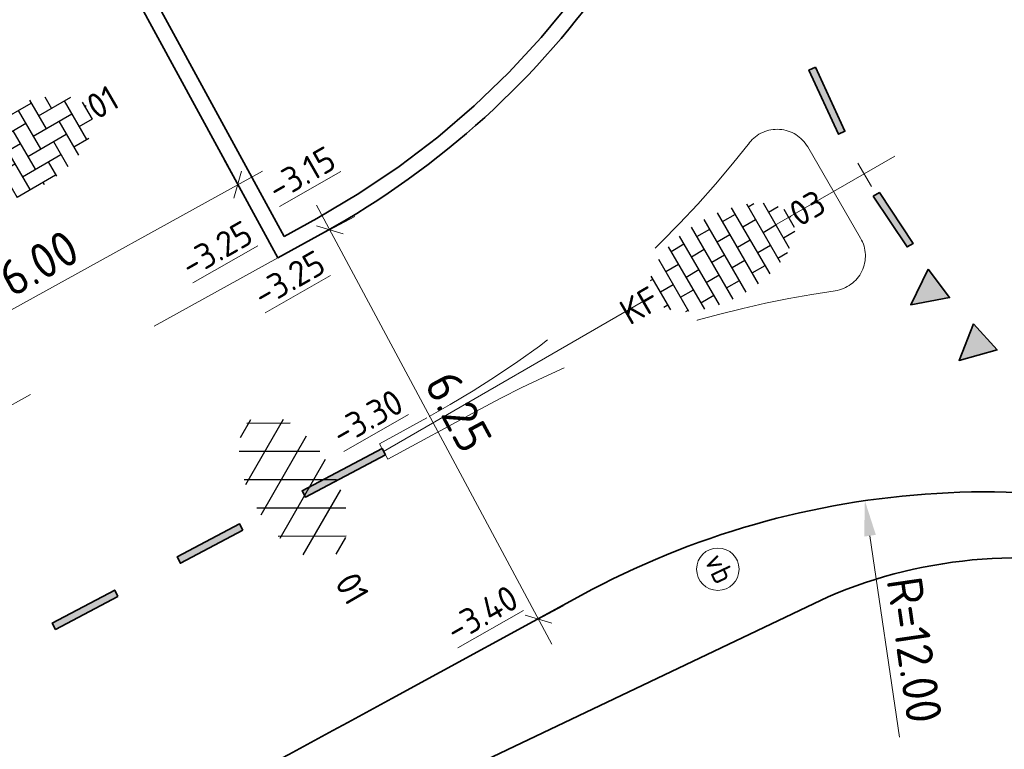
# Model space of a CAD drawing. Header units: metres. Extents: x 111691 to 117439, y 474133 to 478789.
# Tile 13 of 127: x 114599 to 114613, y 476071 to 476082. Entities that reach past the tile are written whole.
import ezdxf
from ezdxf.enums import TextEntityAlignment as Align

# ---------------------------------------------------------------- set-up
doc = ezdxf.new("R2010")
doc.units = ezdxf.units.M
for name, pattern in [('AM-AS', [16, 10, -2, 2, -2]), ('VH-RWSBAND', [24, 10, -2, 2, -2, 2, -2, 2, -2]), ('XX-HIDDEN', [4, 2, -2])]:
    doc.linetypes.add(name, pattern=pattern)
doc.layers.get('Defpoints').update_dxf_attribs({"lineweight": 25})
for name, color, linetype, lineweight in [('N-WE-AM-AS-G', 10, 'AM-AS', 18), ('N-WE-GR-GRAS_BERM-G', 80, 'Continuous', 35), ('N-WE-IE-MEUBILAIR_WEGMEUBILAIR_PAAL-S', 7, 'Continuous', 25), ('N-WE-VH-HOOGTELABEL-T18', 2, 'Continuous', 18), ('N-WE-VH-KANTOPSLUITING_TROTTOIRBAND_RWS_110 220-G', 210, 'VH-RWSBAND', 35), ('N-WE-VH-KANTOPSLUITING_VOORKANTBAND-G', 7, 'Continuous', 35), ('N-WE-VH-KANTVERHARDING-G', 1, 'Continuous', 35), ('N-WE-VH-MAATVOERING-M', 7, 'Continuous', 18), ('N-WE-VH-MATERIAALGRENS-G', 7, 'XX-HIDDEN', 18), ('N-WE-VH-VERHARDING_ASFALT-S', 7, 'Continuous', 25), ('N-WE-VH-VERHARDING_BETONSTRAATSTEEN-S', 7, 'Continuous', 25), ('N-WE-VW-MARKERING-G', 7, 'Continuous', 35), ('X-XX-AL-AANPIJLING-M', 7, 'Continuous', 18)]:
    doc.layers.add(name, color=color, linetype=linetype, lineweight=lineweight)
doc.layers.add('N-WE-VW-MARKERING_DWARS_DRIEHOEK_5050-A', color=7, linetype='Continuous')
doc.layers.add('N-WE-VW-MARKERING_LANGS_STREEP_11_010-A', color=7, linetype='Continuous')
doc.styles.add('NLCS-ISO', font='NLCS-ISO.ttf')
doc.styles.add('NLCS-ISO-ANNOTATIEF-T25', font='NLCS-ISO.ttf', dxfattribs={"height": 2.5})
doc.styles.add('NLCS-ISO-M200-T18', font='NLCS-ISO.ttf', dxfattribs={"height": 0.36})
doc.dimstyles.new('NLCS-ANNOTATIEF-T25-PIJL_L2_H1', dxfattribs={"dimtxt": 2.5, "dimasz": 2.5, "dimexe": 2, "dimexo": 2, "dimgap": 0.7, "dimtad": 1, "dimzin": 0, "dimdsep": 46, "dimtxsty": 'NLCS-ISO-ANNOTATIEF-T25', "dimcen": 0, "dimdle": 2, "dimclrd": 256, "dimclre": 256, "dimclrt": 256, "dimadec": 1, "dimazin": 0, "dimtfac": 1, "dimtdec": 3, "dimtofl": 0, "dimtmove": 0, "dimatfit": 3, "dimfxl": 2, "dimfxlon": 1, "dimtfillclr": 256, "dimtolj": 1, "dimtzin": 0, "dimlwd": -1, "dimlwe": -1, "dimarcsym": 0})
doc.dimstyles.new('NLCS-ANNOTATIEF-T25-SCHRAP_L2_H1', dxfattribs={"dimtxt": 2.5, "dimasz": 1.4, "dimexe": 2, "dimexo": 2, "dimgap": 0.7, "dimtad": 1, "dimzin": 0, "dimdsep": 46, "dimtxsty": 'NLCS-ISO-ANNOTATIEF-T25', "dimblk": 'OBLIQUE', "dimcen": 0, "dimdle": 2, "dimclrd": 256, "dimclre": 256, "dimclrt": 256, "dimadec": 1, "dimazin": 0, "dimtfac": 1, "dimtdec": 3, "dimtofl": 0, "dimtmove": 0, "dimatfit": 3, "dimldrblk": 'OBLIQUE', "dimfxl": 2, "dimfxlon": 1, "dimtfillclr": 256, "dimtolj": 1, "dimtzin": 0, "dimlwd": -1, "dimlwe": -1, "dimarcsym": 0})

# ---------------------------------------------------------------- blocks, each defined once
blk = doc.blocks.new('*D23')
at = {"layer": 'Defpoints', "color": 0, "linetype": 'Continuous', "transparency": 16777216}
for p in [(114610.901, 476074.712), (114612.635, 476062.838)]:
    blk.add_point(p, dxfattribs=at)
at = {"layer": 'N-WE-VH-MAATVOERING-M', "transparency": 16777216}
blk.add_line((114611.389, 476071.367), (114610.973, 476074.217), dxfattribs=at)
at = {"layer": 'N-WE-VH-MAATVOERING-M', "linetype": 'Continuous', "transparency": 16777216}
blk.add_solid([(114611.056, 476074.229), (114610.891, 476074.205), (114610.901, 476074.712)], dxfattribs=at)
at = {"layer": 'N-WE-VH-MAATVOERING-M', "linetype": 'Continuous', "lineweight": 0, "transparency": 16777216, "insert": (114611.603, 476072.601), "char_height": 0.5, "attachment_point": 5, "rotation": 278.3054, "style": 'NLCS-ISO-ANNOTATIEF-T25', "bg_fill": 3, "box_fill_scale": 1.1, "bg_fill_color": 256, "bg_fill_true_color": 13158600, "bg_fill_transparency": 0}
blk.add_mtext('\\A1;R=12.00', dxfattribs=at)
blk = doc.blocks.new('SVH-BSS_KEIFORMAAT_HALFST-SO')
at = {"ltscale": 0.1}
for p, q in [((-1.05, -3.027), (-1.05, 2.856)), ((0, -3.056), (0, 2.885)), ((1.05, -2.982), (1.05, 2.81)), ((-3.15, -2.631), (-3.15, 2.46)), ((-3.15, 2.1), (-2.1, 2.1)), ((-2.1, -2.891), (-2.1, 2.72)), ((-1.05, 2.1), (0, 2.1)), ((1.05, 2.1), (2.1, 2.1)), ((2.1, -2.795), (2.1, 2.624)), ((3.15, -2.47), (3.15, 2.299)), ((3.15, 2.1), (3.607, 2.1)), ((-4.2, -2.203), (-4.2, 2.032)), ((4.2, -1.936), (4.2, 1.765)), ((-5.458, 1.05), (-5.25, 1.05)), ((-5.25, -1.455), (-5.25, 1.284)), ((-4.2, 1.05), (-3.15, 1.05)), ((-2.1, 1.05), (-1.05, 1.05)), ((0, 1.05), (1.05, 1.05)), ((2.1, 1.05), (3.15, 1.05)), ((4.2, 1.05), (5.001, 1.05)), ((-5.25, 0), (-4.2, 0)), ((-3.15, 0), (-2.1, 0)), ((-1.05, 0), (0, 0)), ((1.05, 0), (2.1, 0)), ((3.15, 0), (4.2, 0)), ((5.25, -0.829), (5.25, 0.658)), ((5.25, 0), (5.427, 0)), ((-5.581, -1.05), (-5.25, -1.05)), ((-4.2, -1.05), (-3.15, -1.05)), ((-2.1, -1.05), (-1.05, -1.05)), ((0, -1.05), (1.05, -1.05)), ((2.1, -1.05), (3.15, -1.05)), ((4.2, -1.05), (5.124, -1.05)), ((-4.39, -2.1), (-4.2, -2.1)), ((-3.15, -2.1), (-2.1, -2.1)), ((-1.05, -2.1), (0, -2.1)), ((1.05, -2.1), (2.1, -2.1)), ((3.15, -2.1), (3.933, -2.1))]:
    blk.add_line(p, q, dxfattribs=at)
at = {"style": 'NLCS-ISO'}
blk.add_attdef('FORMAAT', text='', height=1.8, dxfattribs=at).set_placement((-5.681, -0.086), align=Align.MIDDLE_RIGHT)
blk.add_attdef('KLEUR', text='', height=1.8, dxfattribs=at).set_placement((5.527, -0.086), align=Align.MIDDLE_LEFT)
at = {"style": 'NLCS-ISO', "flags": 1}
blk.add_attdef('FUNCTIE', text='', height=1.8, dxfattribs=at).set_placement((0.116, -3.585), align=Align.MIDDLE_CENTER)
blk = doc.blocks.new('SVH-ASFALT-SO')
at = {"ltscale": 0.1}
for p, q in [((-1.91, 0.692), (0.948, 5.641)), ((0, 0), (3.268, 5.66)), ((4.868, 0.122), (1.647, 5.7)), ((2.754, -0.217), (-0.469, 5.365)), ((2.176, -0.232), (5.322, 5.217)), ((6.701, 0.946), (4.043, 5.55)), ((-3.364, 2.174), (-1.828, 4.834)), ((0.361, -0.072), (-2.305, 4.546)), ((4.657, 0.065), (7.07, 4.246)), ((7.828, 2.995), (7.146, 4.176)), ((-2.72, 1.264), (-3.454, 2.536))]:
    blk.add_line(p, q, dxfattribs=at)
at = {"style": 'NLCS-ISO'}
blk.add_attdef('KLEUR', text='', height=1.8, dxfattribs=at).set_placement((9.486, 2.741), align=Align.MIDDLE_LEFT)
at = {"style": 'NLCS-ISO', "flags": 1}
blk.add_attdef('FUNCTIE', text='', height=1.8, dxfattribs=at).set_placement((0.116, -3.585), align=Align.MIDDLE_CENTER)
blk = doc.blocks.new('SVH-BSS_KEIFORMAAT_ELLEBOOG-SO')
at = {"ltscale": 0.1}
for p, q in [((-1.872, 2.806), (-1.872, 0.386)), ((-0.822, 2.941), (-0.822, 1.436)), ((0.228, 2.97), (0.228, 2.486)), ((-3.104, 2.486), (-1.872, 2.486)), ((-2.922, 2.486), (-2.922, -0.664)), ((-0.822, 2.486), (2.328, 2.486)), ((1.278, 2.486), (1.278, -0.664)), ((2.328, 2.709), (2.328, 0.386)), ((3.378, 2.385), (3.378, 1.436)), ((-4.955, 1.436), (-2.922, 1.436)), ((-3.972, 1.436), (-3.972, -1.714)), ((-1.872, 1.436), (1.278, 1.436)), ((0.228, 1.436), (0.228, -1.714)), ((2.328, 1.436), (4.955, 1.436)), ((4.428, 1.436), (4.428, -1.714)), ((5.478, 0.743), (5.478, -0.664)), ((-5.61, 0.386), (-3.972, 0.386)), ((-5.022, 0.386), (-5.022, -1.37)), ((-2.922, 0.386), (0.228, 0.386)), ((-0.822, 0.386), (-0.822, -2.764)), ((1.278, 0.386), (4.428, 0.386)), ((3.378, 0.386), (3.378, -2.385)), ((5.478, 0.386), (5.61, 0.386)), ((-5.515, -0.664), (-5.022, -0.664)), ((-3.972, -0.664), (-0.822, -0.664)), ((-1.872, -0.664), (-1.872, -2.806)), ((0.228, -0.664), (3.378, -0.664)), ((2.328, -0.664), (2.328, -2.709)), ((4.428, -0.664), (5.515, -0.664)), ((-4.622, -1.714), (-1.872, -1.714)), ((-2.922, -1.714), (-2.922, -2.546)), ((-0.822, -1.714), (2.328, -1.714)), ((1.278, -1.714), (1.278, -2.896)), ((3.378, -1.714), (4.622, -1.714)), ((-1.872, -2.764), (1.278, -2.764)), ((0.228, -2.764), (0.228, -2.97))]:
    blk.add_line(p, q, dxfattribs=at)
at = {"style": 'NLCS-ISO'}
blk.add_attdef('FORMAAT', text='', height=1.8, dxfattribs=at).set_placement((-5.71, 0), align=Align.MIDDLE_RIGHT)
blk.add_attdef('KLEUR', text='', height=1.8, dxfattribs=at).set_placement((5.71, 0), align=Align.MIDDLE_LEFT)
at = {"style": 'NLCS-ISO', "flags": 1}
blk.add_attdef('FUNCTIE', text='', height=1.8, dxfattribs=at).set_placement((0.116, -3.585), align=Align.MIDDLE_CENTER)
blk = doc.blocks.new('_Oblique')
at = {"color": 0, "linetype": 'ByBlock', "lineweight": -2}
blk.add_line((-0.5, -0.5), (0.5, 0.5), dxfattribs=at)
blk = doc.blocks.new('*D328')
at = {"layer": 'Defpoints', "color": 0, "transparency": 16777216}
for p in [(114602.598, 476078.15), (114596.776, 476076.281), (114597.347, 476075.248)]:
    blk.add_point(p, dxfattribs=at)
at = {"layer": 'X-XX-AL-AANPIJLING-M', "transparency": 16777216}
for p, q in [((114602.221, 476078.833), (114601.834, 476079.533)), ((114602.377, 476079.377), (114596.426, 476076.088)), ((114596.969, 476075.931), (114596.582, 476076.631))]:
    blk.add_line(p, q, dxfattribs=at)
at = {"layer": 'X-XX-AL-AANPIJLING-M', "transparency": 16777216, "xscale": 0.28, "yscale": 0.28, "zscale": 0.28}
for p, rotation in [((114602.027, 476079.183), 28.92698625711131), ((114596.776, 476076.281), 208.9269862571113)]:
    blk.add_blockref('_Oblique', p, dxfattribs=dict(at, rotation=rotation))
at = {"layer": 'X-XX-AL-AANPIJLING-M', "transparency": 16777216, "insert": (114599.213, 476078.074), "char_height": 0.5, "attachment_point": 5, "rotation": 28.927, "style": 'NLCS-ISO-ANNOTATIEF-T25'}
blk.add_mtext('\\A1;6.00', dxfattribs=at)
blk = doc.blocks.new('*D329')
at = {"layer": 'Defpoints', "color": 0, "transparency": 16777216}
for p in [(114602.598, 476078.15), (114606.284, 476073.037), (114605.551, 476072.644)]:
    blk.add_point(p, dxfattribs=at)
at = {"layer": 'X-XX-AL-AANPIJLING-M', "transparency": 16777216}
for p, q in [((114603.143, 476078.895), (114606.473, 476072.684)), ((114602.979, 476078.354), (114603.684, 476078.732)), ((114605.931, 476072.848), (114606.636, 476073.226))]:
    blk.add_line(p, q, dxfattribs=at)
at = {"layer": 'X-XX-AL-AANPIJLING-M', "transparency": 16777216, "xscale": 0.28, "yscale": 0.28, "zscale": 0.28}
for p, rotation in [((114603.332, 476078.543), 118.1993852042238), ((114606.284, 476073.037), 298.1993852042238)]:
    blk.add_blockref('_Oblique', p, dxfattribs=dict(at, rotation=rotation))
at = {"layer": 'X-XX-AL-AANPIJLING-M', "transparency": 16777216, "insert": (114605.152, 476075.974), "char_height": 0.5, "attachment_point": 5, "rotation": 298.1994, "style": 'NLCS-ISO-ANNOTATIEF-T25'}
blk.add_mtext('\\A1;6.25', dxfattribs=at)
blk = doc.blocks.new('SIE-WEG_PAAL_VERKEERSBORD-SO')
at = {"color": 0, "linetype": 'ByBlock', "lineweight": 18}
blk.add_circle((0, 0), 1.5, dxfattribs=at)
at = {"color": 0, "linetype": 'ByBlock', "lineweight": 18, "style": 'NLCS-ISO'}
blk.add_text('vb', height=1.5, dxfattribs=at).set_placement((0, 0.132), align=Align.MIDDLE_CENTER)

msp = doc.modelspace()

# ---------------------------------------------------------------- hatches: boundary and pattern name
at = {"layer": 'N-WE-VW-MARKERING_DWARS_DRIEHOEK_5050-A'}
h = msp.add_hatch(color=256, dxfattribs=at)
h.dxf.hatch_style = 1
h.paths.add_polyline_path([(114611.798, 476077.986), (114612.1, 476077.587), (114611.55, 476077.485)])
h = msp.add_hatch(color=256, dxfattribs=at)
h.dxf.hatch_style = 1
h.paths.add_polyline_path([(114612.437, 476077.217), (114612.772, 476076.846), (114612.233, 476076.696)])
at = {"layer": 'N-WE-VW-MARKERING_LANGS_STREEP_11_010-A'}
h = msp.add_hatch(color=256, dxfattribs=at)
h.dxf.hatch_style = 1
h.paths.add_polyline_path([(114610.201, 476080.847), (114610.11, 476080.805), (114610.529, 476079.897), (114610.619, 476079.939)])
h = msp.add_hatch(color=256, dxfattribs=at)
h.dxf.hatch_style = 1
h.paths.add_polyline_path([(114611.02, 476079.022), (114611.107, 476079.071), (114611.584, 476078.351), (114611.497, 476078.302)])
h = msp.add_hatch(color=256, dxfattribs=at)
h.dxf.hatch_style = 1
h.paths.add_polyline_path([(114604.117, 476075.363), (114604.07, 476075.451), (114602.939, 476074.852), (114602.986, 476074.764)])
h = msp.add_hatch(color=256, dxfattribs=at)
h.dxf.hatch_style = 1
h.paths.add_polyline_path([(114602.102, 476074.296), (114602.056, 476074.384), (114601.172, 476073.916), (114601.219, 476073.828)])
h = msp.add_hatch(color=256, dxfattribs=at)
h.dxf.hatch_style = 1
h.paths.add_polyline_path([(114600.335, 476073.359), (114600.288, 476073.448), (114599.405, 476072.98), (114599.451, 476072.891)])

# ---------------------------------------------------------------- linework, layer by layer
at = {"layer": 'N-WE-AM-AS-G'}
msp.add_lwpolyline([(114621.711, 476085.595), (114604.093, 476075.407)], dxfattribs=at)
at = {"layer": 'N-WE-VH-KANTOPSLUITING_TROTTOIRBAND_RWS_110 220-G'}
msp.add_lwpolyline([(114599.728, 476083.877), (114602.686, 476078.449), (114603.148, 476078.705, 0.235687), (114609.115, 476087.371, -0.042466), (114609.596, 476089.473, 0.167745), (114609.423, 476097.159, 0.561434), (114608.954, 476097.251, 0.091761), (114605.627, 476091.913)], format="xyb", dxfattribs=at)
at = {"layer": 'N-WE-VH-KANTOPSLUITING_VOORKANTBAND-G'}
msp.add_lwpolyline([(114599.459, 476083.91), (114602.598, 476078.15), (114603.255, 476078.512, 0.235687), (114609.333, 476087.34, -0.042466), (114609.806, 476089.406, 0.167745), (114609.629, 476097.235, 0.561434), (114608.791, 476097.399, 0.091761), (114605.422, 476091.993, 0.091761)], format="xyb", dxfattribs=at)
at = {"layer": 'N-WE-VH-MATERIAALGRENS-G'}
for p, q in [((114610.093, 476079.718), (114610.841, 476078.428)), ((114610.802, 476079.49), (114610.996, 476079.157)), ((114604.152, 476075.298), (114605.457, 476076.009)), ((114604.034, 476075.515), (114604.706, 476075.887)), ((114604.034, 476075.515), (114604.152, 476075.298))]:
    msp.add_line(p, q, dxfattribs=at)
msp.add_lwpolyline([(114602.598, 476078.15), (114597.347, 476075.248)], dxfattribs=at)
for centre, radius, start, end in [((114609.66, 476079.467), 0.5, 30.1156, 141.9726), ((114610.408, 476078.177), 0.5, 278.2585, 30.1156), ((114612.635, 476062.838), 15, 98.2585, 118.5897)]:
    msp.add_arc(centre, radius, start, end, dxfattribs=at)
at = {"layer": 'N-WE-VH-MATERIAALGRENS-G', "extrusion": (0, 0, -1)}
msp.add_arc((-114597.451, 476089.015), 15, 218.0274, 241.073, dxfattribs=at)
at = {"layer": 'N-WE-VW-MARKERING-G'}
for points in [[(114610.201, 476080.847), (114610.11, 476080.805), (114610.529, 476079.897), (114610.619, 476079.939)], [(114611.02, 476079.022), (114611.107, 476079.071), (114611.584, 476078.351), (114611.497, 476078.302)], [(114611.798, 476077.986), (114612.1, 476077.587), (114611.55, 476077.485)], [(114612.437, 476077.217), (114612.772, 476076.846), (114612.233, 476076.696)], [(114604.117, 476075.363), (114604.07, 476075.451), (114602.939, 476074.852), (114602.986, 476074.764)], [(114602.102, 476074.296), (114602.056, 476074.384), (114601.172, 476073.916), (114601.219, 476073.828)], [(114600.335, 476073.359), (114600.288, 476073.448), (114599.405, 476072.98), (114599.451, 476072.891)]]:
    msp.add_lwpolyline(points, close=True, dxfattribs=at)

# ---------------------------------------------------------------- block references
at = {"layer": 'N-WE-IE-MEUBILAIR_WEGMEUBILAIR_PAAL-S', "xscale": 0.2, "yscale": 0.2, "zscale": 0.2, "rotation": 295.5030300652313}
msp.add_blockref('SIE-WEG_PAAL_VERKEERSBORD-SO', (114608.821, 476073.743), dxfattribs=at)
at = {"layer": 'N-WE-VH-VERHARDING_ASFALT-S', "xscale": 0.2, "yscale": 0.2, "zscale": 0.2, "rotation": 300.1117835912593}
msp.add_blockref('SVH-ASFALT-SO', (114602.12, 476075.011), dxfattribs=at).add_auto_attribs({'KLEUR': '01'})
at = {"layer": 'N-WE-VH-VERHARDING_BETONSTRAATSTEEN-S', "xscale": 0.2, "yscale": 0.2, "zscale": 0.2}
for name, p, rotation, values in [('SVH-BSS_KEIFORMAAT_ELLEBOOG-SO', (114598.953, 476079.675), 30.11, {'FORMAAT': 'KF', 'KLEUR': '01'}), ('SVH-BSS_KEIFORMAAT_HALFST-SO', (114608.916, 476078.193), 30.11178359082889, {'FORMAAT': 'KF', 'KLEUR': '03'})]:
    msp.add_blockref(name, p, dxfattribs=dict(at, rotation=rotation)).add_auto_attribs(values)

# ---------------------------------------------------------------- texts
at = {"layer": 'N-WE-VH-HOOGTELABEL-T18', "style": 'NLCS-ISO-M200-T18'}
for s, p in [('%%U-3.15', (114602.585, 476078.939)), ('%%U-3.25', (114601.356, 476077.855)), ('%%U-3.25', (114602.382, 476077.435)), ('%%U-3.30', (114603.493, 476075.473)), ('%%U-3.40', (114605.105, 476072.693))]:
    msp.add_text(s, height=0.36, rotation=29.7212, dxfattribs=at).set_placement(p)

# ---------------------------------------------------------------- dimensions: what is measured, and where the dimension line sits
at = {"layer": 'N-WE-VH-MAATVOERING-M', "linetype": 'Continuous', "lineweight": 0}
dim = msp.add_radius_dim(center=(114612.635, 476062.838), mpoint=(114610.901, 476074.712), dimstyle='NLCS-ANNOTATIEF-T25-PIJL_L2_H1', override={"dimpost": 'R=<>', "dimtfill": 1}, dxfattribs=at)
dim.commit()
dim.dimension.update_dxf_attribs({"geometry": '*D23', "text_midpoint": (114611.218, 476072.545), "dimtype": 164})
at = {"layer": 'X-XX-AL-AANPIJLING-M'}
for p2, distance, picture, middle in [((114597.347, 476075.248), -1.181, '*D328', (114599.213, 476078.074)), ((114605.551, 476072.644), 0.832, '*D329', (114605.152, 476075.974))]:
    dim = msp.add_aligned_dim(p1=(114602.598, 476078.15), p2=p2, distance=distance, dimstyle='NLCS-ANNOTATIEF-T25-SCHRAP_L2_H1', dxfattribs=at)
    dim.commit()
    dim.dimension.update_dxf_attribs({"geometry": picture, "text_midpoint": middle})

# ---------------------------------------------------------------- next in the draw order: linework, layer by layer
at = {"layer": 'N-WE-GR-GRAS_BERM-G'}
msp.add_lwpolyline([(114664.233, 475997.777), (114663.421, 476001.49), (114658.997, 476009.184), (114652.956, 476020.286), (114645.199, 476033.501), (114639.227, 476043.733), (114632.864, 476054.971), (114627.59, 476063.93), (114624.355, 476069.038), (114622.756, 476070.776), (114620.864, 476071.61), (114614.792, 476073.684, 0.166155), (114610.382, 476073.354), (114602.815, 476069.744, 0.266664), (114601.817, 476067.767), (114603.012, 476065.266)], format="xyb", dxfattribs=at)
at = {"layer": 'N-WE-VH-KANTVERHARDING-G', "flags": 128}
msp.add_lwpolyline([(114618.925, 476073.409, -0.038712), (114617.08, 476073.984, 0.223219), (114606.892, 476073.375), (114604.209, 476071.912, -0.007578), (114597.502, 476068.388), (114589.914, 476064.546)], format="xyb", dxfattribs=at)

doc.saveas('drawing.dxf')
